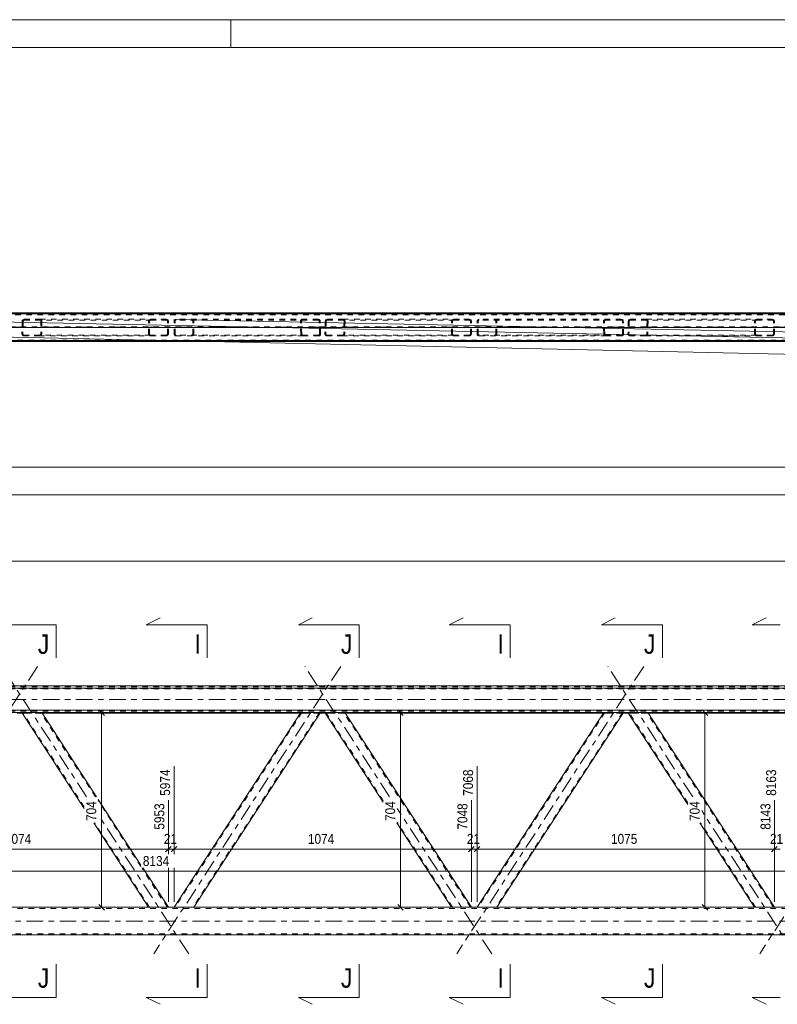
# Model space of a CAD drawing. Header units: millimetres. Extents: x 0 to 914, y 0 to 420.
# Tile 8 of 11: x 456 to 593, y 242 to 420. Entities that reach past the tile are written whole.
import ezdxf

# ---------------------------------------------------------------- set-up
doc = ezdxf.new("R2010")
doc.units = ezdxf.units.MM
for name, pattern in [('XKITLINE00', [0]), ('XKITLINE01', [4, 1, -1, 1, -1]), ('XKITLINE03', [6, 3, -1, 1, -1])]:
    doc.linetypes.add(name, pattern=pattern)
for name, color, linetype, lineweight in [('Arkusz rysunku', 3, 'Continuous', 0), ('Element', 2, 'Continuous', 0), ('Przekrój', 7, 'Continuous', 0), ('Wymiar', 4, 'Continuous', 0)]:
    doc.layers.add(name, color=color, linetype=linetype, lineweight=lineweight)
doc.styles.add('ARIAL', font='ARIAL.TTF')

msp = doc.modelspace()

# ---------------------------------------------------------------- linework, layer by layer
at = {"layer": 'Arkusz rysunku', "linetype": 'XKITLINE00', "lineweight": 0}
for p, q in [((914, 420), (0, 420)), ((494, 415), (494, 420)), ((909, 415), (5, 415))]:
    msp.add_line(p, q, dxfattribs=at)
at = {"layer": 'Element', "linetype": 'XKITLINE00', "lineweight": 0}
for p, q in [((152.03, 367.03), (690.63, 367.03)), ((213.7, 362.03), (690.63, 362.03)), ((213.7, 362.02), (690.63, 362.02)), ((690.63, 361.89), (213.7, 361.89)), ((213.7, 361.88), (690.63, 361.88)), ((152.03, 299.65), (690.63, 299.65)), ((152.03, 299.25), (690.63, 299.25)), ((152.03, 295.25), (690.63, 295.25)), ((670.15, 294.85), (168.12, 294.85)), ((456.34, 294.7), (455.39, 294.7)), ((456.27, 294.81), (456.29, 294.82)), ((467.53, 277.51), (456.27, 294.81)), ((456.29, 294.82), (456.37, 294.82)), ((456.37, 294.82), (456.48, 294.82)), ((456.48, 294.82), (456.62, 294.82)), ((456.62, 294.82), (459.48, 294.82)), ((459.48, 294.82), (459.62, 294.82)), ((459.62, 294.82), (459.74, 294.82)), ((459.74, 294.82), (459.82, 294.82)), ((459.82, 294.82), (459.84, 294.81)), ((469.74, 279.6), (459.84, 294.81)), ((506.55, 294.7), (459.92, 294.7)), ((506.63, 294.81), (483.75, 259.65)), ((510.21, 294.81), (487.33, 259.65)), ((506.63, 294.81), (506.66, 294.82)), ((506.66, 294.82), (506.74, 294.82)), ((506.74, 294.82), (506.85, 294.82)), ((506.85, 294.82), (506.99, 294.82)), ((506.99, 294.82), (509.85, 294.82)), ((509.85, 294.82), (509.99, 294.82)), ((509.99, 294.82), (510.11, 294.82)), ((510.11, 294.82), (510.18, 294.82)), ((511.08, 294.7), (510.13, 294.7)), ((510.18, 294.82), (510.21, 294.81)), ((511, 294.81), (511.03, 294.82)), ((521.53, 278.64), (511, 294.81)), ((511.03, 294.82), (511.1, 294.82)), ((511.1, 294.82), (511.22, 294.82)), ((511.22, 294.82), (511.35, 294.82)), ((511.35, 294.82), (514.22, 294.82)), ((514.22, 294.82), (514.35, 294.82)), ((514.35, 294.82), (514.47, 294.82)), ((514.47, 294.82), (514.55, 294.82)), ((514.55, 294.82), (514.58, 294.81)), ((537.46, 259.65), (514.58, 294.81)), ((561.29, 294.7), (514.66, 294.7)), ((561.36, 294.81), (538.48, 259.65)), ((564.94, 294.81), (542.06, 259.65)), ((561.36, 294.81), (561.39, 294.82)), ((561.39, 294.82), (561.47, 294.82)), ((561.47, 294.82), (561.59, 294.82)), ((561.59, 294.82), (561.73, 294.82)), ((561.73, 294.82), (564.59, 294.82)), ((564.59, 294.82), (564.73, 294.82)), ((564.73, 294.82), (564.84, 294.82)), ((564.84, 294.82), (564.92, 294.82)), ((565.82, 294.7), (564.87, 294.7)), ((564.92, 294.82), (564.94, 294.81)), ((565.74, 294.81), (565.77, 294.82)), ((576.53, 278.24), (565.74, 294.81)), ((565.77, 294.82), (565.84, 294.82)), ((565.84, 294.82), (565.96, 294.82)), ((565.96, 294.82), (566.09, 294.82)), ((566.09, 294.82), (568.96, 294.82)), ((568.96, 294.82), (569.09, 294.82)), ((569.09, 294.82), (569.21, 294.82)), ((569.21, 294.82), (569.29, 294.82)), ((569.29, 294.82), (569.32, 294.81)), ((592.2, 259.65), (569.32, 294.81)), ((616.03, 294.7), (569.39, 294.7)), ((477.76, 267.28), (470.05, 279.14)), ((479.14, 259.65), (469.24, 274.88)), ((533.88, 259.65), (523.98, 274.88)), ((588.62, 259.65), (578.71, 274.88)), ((482.72, 259.65), (478.1, 266.75)), ((646.77, 259.65), (277.03, 259.65)), ((277.09, 254.65), (654.46, 254.65))]:
    msp.add_line(p, q, dxfattribs=at)
at = {"layer": 'Element', "linetype": 'XKITLINE01', "lineweight": 0}
for p, q in [((152.03, 367.01), (690.63, 367.01)), ((690.63, 366.89), (152.03, 366.89)), ((690.63, 366.88), (152.03, 366.88)), ((185.07, 366.88), (654.46, 366.88)), ((185.07, 366.68), (654.46, 366.68)), ((456.31, 365.58), (456.27, 363.18)), ((456.34, 365.69), (456.31, 365.58)), ((456.42, 365.79), (456.34, 365.69)), ((456.54, 365.85), (456.42, 365.79)), ((456.49, 365.58), (456.44, 363.18)), ((456.49, 365.58), (456.51, 365.64)), ((456.51, 365.64), (456.55, 365.68)), ((456.68, 365.88), (456.54, 365.85)), ((456.55, 365.68), (456.61, 365.72)), ((456.61, 365.72), (456.68, 365.73)), ((456.68, 365.88), (459.54, 365.88)), ((456.68, 365.73), (479.5, 365.73)), ((456.68, 365.73), (459.54, 365.73)), ((459.54, 365.88), (482.36, 365.88)), ((459.68, 365.85), (459.54, 365.88)), ((459.54, 365.73), (459.61, 365.72)), ((459.61, 365.72), (459.66, 365.68)), ((459.66, 365.68), (459.7, 365.64)), ((459.71, 365.58), (459.67, 363.18)), ((459.79, 365.79), (459.68, 365.85)), ((459.7, 365.64), (459.71, 365.58)), ((459.87, 365.69), (459.79, 365.79)), ((459.89, 365.58), (459.84, 363.18)), ((459.89, 365.58), (459.87, 365.69)), ((479.14, 365.58), (479.17, 365.69)), ((479.14, 363.18), (479.14, 365.58)), ((479.17, 365.69), (479.25, 365.79)), ((479.25, 365.79), (479.36, 365.85)), ((479.34, 365.63), (479.32, 365.58)), ((479.32, 363.18), (479.32, 365.58)), ((479.37, 365.68), (479.34, 365.63)), ((479.36, 365.85), (479.5, 365.88)), ((479.43, 365.72), (479.37, 365.68)), ((479.5, 365.73), (479.43, 365.72)), ((482.36, 365.88), (479.5, 365.88)), ((479.5, 365.73), (482.36, 365.73)), ((482.36, 365.88), (482.5, 365.85)), ((482.43, 365.72), (482.36, 365.73)), ((482.49, 365.68), (482.43, 365.72)), ((482.53, 365.63), (482.49, 365.68)), ((482.5, 365.85), (482.62, 365.79)), ((482.54, 365.58), (482.53, 365.63)), ((482.54, 363.18), (482.54, 365.58)), ((482.62, 365.79), (482.7, 365.69)), ((482.7, 365.69), (482.72, 365.58)), ((482.72, 363.18), (482.72, 365.58)), ((483.75, 365.58), (483.78, 365.69)), ((483.75, 363.18), (483.75, 365.58)), ((483.78, 365.69), (483.85, 365.79)), ((483.85, 365.79), (483.97, 365.85)), ((483.94, 365.63), (483.93, 365.58)), ((483.93, 363.18), (483.93, 365.58)), ((483.98, 365.68), (483.94, 365.63)), ((483.97, 365.85), (484.11, 365.88)), ((484.04, 365.72), (483.98, 365.68)), ((484.11, 365.73), (484.04, 365.72)), ((509.79, 365.88), (484.11, 365.88)), ((509.8, 365.73), (484.11, 365.73)), ((486.97, 365.88), (487.11, 365.85)), ((487.04, 365.72), (486.97, 365.73)), ((487.1, 365.68), (487.04, 365.72)), ((487.14, 365.63), (487.1, 365.68)), ((487.11, 365.85), (487.22, 365.79)), ((487.15, 365.58), (487.14, 365.63)), ((487.15, 363.18), (487.15, 365.58)), ((487.22, 365.79), (487.3, 365.69)), ((487.3, 365.69), (487.33, 365.58)), ((487.33, 363.18), (487.33, 365.58)), ((506.6, 365.69), (506.58, 365.58)), ((506.63, 363.18), (506.58, 365.58)), ((506.68, 365.79), (506.6, 365.69)), ((506.79, 365.85), (506.68, 365.79)), ((506.76, 365.58), (506.77, 365.63)), ((506.81, 363.18), (506.76, 365.58)), ((506.77, 365.63), (506.81, 365.68)), ((506.93, 365.88), (506.79, 365.85)), ((506.81, 365.68), (506.86, 365.72)), ((506.86, 365.72), (506.93, 365.73)), ((509.93, 365.85), (509.79, 365.88)), ((509.8, 365.73), (509.87, 365.72)), ((509.87, 365.72), (509.92, 365.68)), ((509.92, 365.68), (509.96, 365.63)), ((510.05, 365.79), (509.93, 365.85)), ((509.96, 365.63), (509.98, 365.58)), ((510.03, 363.18), (509.98, 365.58)), ((510.13, 365.69), (510.05, 365.79)), ((510.16, 365.58), (510.13, 365.69)), ((510.21, 363.18), (510.16, 365.58)), ((511.05, 365.58), (511, 363.18)), ((511.08, 365.69), (511.05, 365.58)), ((511.16, 365.79), (511.08, 365.69)), ((511.28, 365.85), (511.16, 365.79)), ((511.23, 365.58), (511.18, 363.18)), ((511.23, 365.58), (511.24, 365.64)), ((511.24, 365.64), (511.28, 365.68)), ((511.42, 365.88), (511.28, 365.85)), ((511.28, 365.68), (511.34, 365.72)), ((511.34, 365.72), (511.41, 365.73)), ((511.41, 365.73), (534.24, 365.73)), ((511.41, 365.73), (514.28, 365.73)), ((511.42, 365.88), (514.28, 365.88)), ((514.28, 365.88), (537.1, 365.88)), ((514.41, 365.85), (514.28, 365.88)), ((514.28, 365.73), (514.34, 365.72)), ((514.34, 365.72), (514.4, 365.68)), ((514.4, 365.68), (514.44, 365.64)), ((514.45, 365.58), (514.4, 363.18)), ((514.53, 365.79), (514.41, 365.85)), ((514.44, 365.64), (514.45, 365.58)), ((514.61, 365.69), (514.53, 365.79)), ((514.63, 365.58), (514.58, 363.18)), ((514.63, 365.58), (514.61, 365.69)), ((533.88, 365.58), (533.91, 365.69)), ((533.88, 363.18), (533.88, 365.58)), ((533.91, 365.69), (533.98, 365.79)), ((533.98, 365.79), (534.1, 365.85)), ((534.07, 365.63), (534.06, 365.58)), ((534.06, 363.18), (534.06, 365.58)), ((534.11, 365.68), (534.07, 365.63)), ((534.1, 365.85), (534.24, 365.88)), ((534.17, 365.72), (534.11, 365.68)), ((534.24, 365.73), (534.17, 365.72)), ((537.1, 365.88), (534.24, 365.88)), ((534.24, 365.73), (537.1, 365.73)), ((537.1, 365.88), (537.24, 365.85)), ((537.17, 365.72), (537.1, 365.73)), ((537.23, 365.68), (537.17, 365.72)), ((537.27, 365.63), (537.23, 365.68)), ((537.24, 365.85), (537.35, 365.79)), ((537.28, 365.58), (537.27, 365.63)), ((537.28, 363.18), (537.28, 365.58)), ((537.35, 365.79), (537.43, 365.69)), ((537.43, 365.69), (537.46, 365.58)), ((537.46, 363.18), (537.46, 365.58)), ((538.48, 365.58), (538.51, 365.69)), ((538.48, 363.18), (538.48, 365.58)), ((538.51, 365.69), (538.59, 365.79)), ((538.59, 365.79), (538.71, 365.85)), ((538.68, 365.63), (538.66, 365.58)), ((538.66, 363.18), (538.66, 365.58)), ((538.72, 365.68), (538.68, 365.63)), ((538.71, 365.85), (538.84, 365.88)), ((538.77, 365.72), (538.72, 365.68)), ((538.84, 365.73), (538.77, 365.72)), ((564.53, 365.88), (538.84, 365.88)), ((564.53, 365.73), (538.84, 365.73)), ((541.71, 365.88), (541.84, 365.85)), ((541.77, 365.72), (541.71, 365.73)), ((541.83, 365.68), (541.77, 365.72)), ((541.87, 365.63), (541.83, 365.68)), ((541.84, 365.85), (541.96, 365.79)), ((541.89, 365.58), (541.87, 365.63)), ((541.89, 363.18), (541.89, 365.58)), ((541.96, 365.79), (542.04, 365.69)), ((542.04, 365.69), (542.06, 365.58)), ((542.06, 363.18), (542.06, 365.58)), ((561.34, 365.69), (561.32, 365.58)), ((561.36, 363.18), (561.32, 365.58)), ((561.42, 365.79), (561.34, 365.69)), ((561.53, 365.85), (561.42, 365.79)), ((561.49, 365.58), (561.51, 365.63)), ((561.54, 363.18), (561.49, 365.58)), ((561.51, 365.63), (561.55, 365.68)), ((561.67, 365.88), (561.53, 365.85)), ((561.55, 365.68), (561.6, 365.72)), ((561.6, 365.72), (561.67, 365.73)), ((564.67, 365.85), (564.53, 365.88)), ((564.53, 365.73), (564.6, 365.72)), ((564.6, 365.72), (564.66, 365.68)), ((564.66, 365.68), (564.7, 365.63)), ((564.79, 365.79), (564.67, 365.85)), ((564.7, 365.63), (564.72, 365.58)), ((564.77, 363.18), (564.72, 365.58)), ((564.87, 365.69), (564.79, 365.79)), ((564.9, 365.58), (564.87, 365.69)), ((564.94, 363.18), (564.9, 365.58)), ((565.79, 365.58), (565.74, 363.18)), ((565.82, 365.69), (565.79, 365.58)), ((565.9, 365.79), (565.82, 365.69)), ((566.02, 365.85), (565.9, 365.79)), ((565.97, 365.58), (565.92, 363.18)), ((565.97, 365.58), (565.98, 365.64)), ((565.98, 365.64), (566.02, 365.68)), ((566.15, 365.88), (566.02, 365.85)), ((566.02, 365.68), (566.08, 365.72)), ((566.08, 365.72), (566.15, 365.73)), ((566.15, 365.88), (569.02, 365.88)), ((566.15, 365.73), (588.98, 365.73)), ((566.15, 365.73), (569.01, 365.73)), ((569.01, 365.73), (569.08, 365.72)), ((569.02, 365.88), (591.84, 365.88)), ((569.15, 365.85), (569.02, 365.88)), ((569.08, 365.72), (569.14, 365.68)), ((569.14, 365.68), (569.18, 365.64)), ((569.19, 365.58), (569.14, 363.18)), ((569.27, 365.79), (569.15, 365.85)), ((569.18, 365.64), (569.19, 365.58)), ((569.34, 365.69), (569.27, 365.79)), ((569.37, 365.58), (569.32, 363.18)), ((569.37, 365.58), (569.34, 365.69)), ((588.62, 365.58), (588.65, 365.69)), ((588.62, 363.18), (588.62, 365.58)), ((588.65, 365.69), (588.72, 365.79)), ((588.72, 365.79), (588.84, 365.85)), ((588.81, 365.63), (588.8, 365.58)), ((588.8, 363.18), (588.8, 365.58)), ((588.85, 365.68), (588.81, 365.63)), ((588.84, 365.85), (588.98, 365.88)), ((588.91, 365.72), (588.85, 365.68)), ((588.98, 365.73), (588.91, 365.72)), ((591.84, 365.88), (588.98, 365.88)), ((588.98, 365.73), (591.84, 365.73)), ((591.84, 365.88), (591.98, 365.85)), ((591.91, 365.72), (591.84, 365.73)), ((591.97, 365.68), (591.91, 365.72)), ((592.01, 365.63), (591.97, 365.68)), ((591.98, 365.85), (592.09, 365.79)), ((592.02, 365.58), (592.01, 365.63)), ((592.02, 363.18), (592.02, 365.58)), ((592.09, 365.79), (592.17, 365.69)), ((592.17, 365.69), (592.2, 365.58)), ((592.2, 363.18), (592.2, 365.58)), ((152.03, 364.53), (690.63, 364.53)), ((152.03, 364.37), (690.63, 364.37)), ((456.27, 363.18), (456.29, 363.06)), ((456.29, 363.06), (456.37, 362.97)), ((456.37, 362.97), (456.48, 362.9)), ((456.46, 363.12), (456.44, 363.18)), ((456.49, 363.07), (456.46, 363.12)), ((456.48, 362.9), (456.62, 362.88)), ((456.55, 363.04), (456.49, 363.07)), ((456.62, 363.03), (456.55, 363.04)), ((479.5, 363.03), (456.62, 363.03)), ((456.62, 363.03), (459.48, 363.03)), ((459.48, 362.88), (456.62, 362.88)), ((459.55, 363.04), (459.48, 363.03)), ((459.48, 362.88), (459.62, 362.9)), ((482.36, 362.88), (459.48, 362.88)), ((459.61, 363.07), (459.55, 363.04)), ((459.65, 363.12), (459.61, 363.07)), ((459.62, 362.9), (459.74, 362.97)), ((459.67, 363.18), (459.65, 363.12)), ((459.74, 362.97), (459.82, 363.06)), ((459.82, 363.06), (459.84, 363.18)), ((479.17, 363.06), (479.14, 363.18)), ((479.25, 362.97), (479.17, 363.06)), ((479.36, 362.9), (479.25, 362.97)), ((479.32, 363.18), (479.34, 363.12)), ((479.34, 363.12), (479.37, 363.07)), ((479.5, 362.88), (479.36, 362.9)), ((479.37, 363.07), (479.43, 363.04)), ((479.43, 363.04), (479.5, 363.03)), ((482.36, 363.03), (479.5, 363.03)), ((479.5, 362.88), (482.36, 362.88)), ((482.36, 363.03), (482.43, 363.04)), ((482.5, 362.9), (482.36, 362.88)), ((482.43, 363.04), (482.49, 363.07)), ((482.49, 363.07), (482.53, 363.12)), ((482.62, 362.97), (482.5, 362.9)), ((482.53, 363.12), (482.54, 363.18)), ((482.7, 363.06), (482.62, 362.97)), ((482.72, 363.18), (482.7, 363.06)), ((483.78, 363.06), (483.75, 363.18)), ((483.85, 362.97), (483.78, 363.06)), ((483.97, 362.9), (483.85, 362.97)), ((483.93, 363.18), (483.94, 363.12)), ((483.94, 363.12), (483.98, 363.07)), ((484.11, 362.88), (483.97, 362.9)), ((483.98, 363.07), (484.04, 363.04)), ((484.04, 363.04), (484.11, 363.03)), ((509.85, 363.03), (484.11, 363.03)), ((484.11, 362.88), (506.99, 362.88)), ((486.97, 363.03), (487.04, 363.04)), ((487.11, 362.9), (486.97, 362.88)), ((487.04, 363.04), (487.1, 363.07)), ((487.1, 363.07), (487.14, 363.12)), ((487.22, 362.97), (487.11, 362.9)), ((487.14, 363.12), (487.15, 363.18)), ((487.3, 363.06), (487.22, 362.97)), ((487.33, 363.18), (487.3, 363.06)), ((506.63, 363.18), (506.66, 363.06)), ((506.66, 363.06), (506.74, 362.97)), ((506.74, 362.97), (506.85, 362.9)), ((506.82, 363.12), (506.81, 363.18)), ((506.86, 363.07), (506.82, 363.12)), ((506.85, 362.9), (506.99, 362.88)), ((506.92, 363.04), (506.86, 363.07)), ((506.99, 363.03), (506.92, 363.04)), ((506.99, 362.88), (509.85, 362.88)), ((509.92, 363.04), (509.85, 363.03)), ((509.85, 362.88), (509.99, 362.9)), ((509.98, 363.07), (509.92, 363.04)), ((510.01, 363.12), (509.98, 363.07)), ((509.99, 362.9), (510.11, 362.97)), ((510.03, 363.18), (510.01, 363.12)), ((510.11, 362.97), (510.18, 363.06)), ((510.18, 363.06), (510.21, 363.18)), ((511, 363.18), (511.03, 363.06)), ((511.03, 363.06), (511.1, 362.97)), ((511.1, 362.97), (511.22, 362.9)), ((511.19, 363.12), (511.18, 363.18)), ((511.23, 363.07), (511.19, 363.12)), ((511.22, 362.9), (511.35, 362.88)), ((511.29, 363.04), (511.23, 363.07)), ((511.36, 363.03), (511.29, 363.04)), ((514.22, 362.88), (511.35, 362.88)), ((534.24, 363.03), (511.36, 363.03)), ((511.36, 363.03), (514.22, 363.03)), ((514.29, 363.04), (514.22, 363.03)), ((514.22, 362.88), (514.35, 362.9)), ((537.1, 362.88), (514.22, 362.88)), ((514.35, 363.07), (514.29, 363.04)), ((514.39, 363.12), (514.35, 363.07)), ((514.35, 362.9), (514.47, 362.97)), ((514.4, 363.18), (514.39, 363.12)), ((514.47, 362.97), (514.55, 363.06)), ((514.55, 363.06), (514.58, 363.18)), ((533.91, 363.06), (533.88, 363.18)), ((533.98, 362.97), (533.91, 363.06)), ((534.1, 362.9), (533.98, 362.97)), ((534.06, 363.18), (534.07, 363.12)), ((534.07, 363.12), (534.11, 363.07)), ((534.24, 362.88), (534.1, 362.9)), ((534.11, 363.07), (534.17, 363.04)), ((534.17, 363.04), (534.24, 363.03)), ((537.1, 363.03), (534.24, 363.03)), ((534.24, 362.88), (537.1, 362.88)), ((537.1, 363.03), (537.17, 363.04)), ((537.24, 362.9), (537.1, 362.88)), ((537.17, 363.04), (537.23, 363.07)), ((537.23, 363.07), (537.27, 363.12)), ((537.35, 362.97), (537.24, 362.9)), ((537.27, 363.12), (537.28, 363.18)), ((537.43, 363.06), (537.35, 362.97)), ((537.46, 363.18), (537.43, 363.06)), ((538.51, 363.06), (538.48, 363.18)), ((538.59, 362.97), (538.51, 363.06)), ((538.71, 362.9), (538.59, 362.97)), ((538.66, 363.18), (538.68, 363.12)), ((538.68, 363.12), (538.72, 363.07)), ((538.84, 362.88), (538.71, 362.9)), ((538.72, 363.07), (538.77, 363.04)), ((538.77, 363.04), (538.84, 363.03)), ((564.59, 363.03), (538.84, 363.03)), ((538.84, 362.88), (561.73, 362.88)), ((541.71, 363.03), (541.77, 363.04)), ((541.84, 362.9), (541.71, 362.88)), ((541.77, 363.04), (541.83, 363.07)), ((541.83, 363.07), (541.87, 363.12)), ((541.96, 362.97), (541.84, 362.9)), ((541.87, 363.12), (541.89, 363.18)), ((542.04, 363.06), (541.96, 362.97)), ((542.06, 363.18), (542.04, 363.06)), ((561.36, 363.18), (561.39, 363.06)), ((561.39, 363.06), (561.47, 362.97)), ((561.47, 362.97), (561.59, 362.9)), ((561.56, 363.12), (561.54, 363.18)), ((561.6, 363.07), (561.56, 363.12)), ((561.59, 362.9), (561.73, 362.88)), ((561.66, 363.04), (561.6, 363.07)), ((561.73, 363.03), (561.66, 363.04)), ((561.73, 362.88), (564.59, 362.88)), ((564.66, 363.04), (564.59, 363.03)), ((564.59, 362.88), (564.73, 362.9)), ((564.72, 363.07), (564.66, 363.04)), ((564.75, 363.12), (564.72, 363.07)), ((564.73, 362.9), (564.84, 362.97)), ((564.77, 363.18), (564.75, 363.12)), ((564.84, 362.97), (564.92, 363.06)), ((564.92, 363.06), (564.94, 363.18)), ((565.74, 363.18), (565.77, 363.06)), ((565.77, 363.06), (565.84, 362.97)), ((565.84, 362.97), (565.96, 362.9)), ((565.93, 363.12), (565.92, 363.18)), ((565.97, 363.07), (565.93, 363.12)), ((565.96, 362.9), (566.09, 362.88)), ((566.03, 363.04), (565.97, 363.07)), ((566.09, 363.03), (566.03, 363.04)), ((588.98, 363.03), (566.09, 363.03)), ((566.09, 363.03), (568.96, 363.03)), ((568.96, 362.88), (566.09, 362.88)), ((569.03, 363.04), (568.96, 363.03)), ((568.96, 362.88), (569.09, 362.9)), ((591.84, 362.88), (568.96, 362.88)), ((569.09, 363.07), (569.03, 363.04)), ((569.13, 363.12), (569.09, 363.07)), ((569.09, 362.9), (569.21, 362.97)), ((569.14, 363.18), (569.13, 363.12)), ((569.21, 362.97), (569.29, 363.06)), ((569.29, 363.06), (569.32, 363.18)), ((588.65, 363.06), (588.62, 363.18)), ((588.72, 362.97), (588.65, 363.06)), ((588.84, 362.9), (588.72, 362.97)), ((588.8, 363.18), (588.81, 363.12)), ((588.81, 363.12), (588.85, 363.07)), ((588.98, 362.88), (588.84, 362.9)), ((588.85, 363.07), (588.91, 363.04)), ((588.91, 363.04), (588.98, 363.03)), ((591.84, 363.03), (588.98, 363.03)), ((588.98, 362.88), (591.84, 362.88)), ((591.84, 363.03), (591.91, 363.04)), ((591.98, 362.9), (591.84, 362.88)), ((591.91, 363.04), (591.97, 363.07)), ((591.97, 363.07), (592.01, 363.12)), ((592.09, 362.97), (591.98, 362.9)), ((592.01, 363.12), (592.02, 363.18)), ((592.17, 363.06), (592.09, 362.97)), ((592.2, 363.18), (592.17, 363.06)), ((654.46, 362.08), (213.7, 362.08)), ((654.46, 361.88), (213.7, 361.88)), ((152.03, 299.5), (690.63, 299.5)), ((690.63, 299.15), (152.03, 299.15)), ((152.03, 299.1), (690.63, 299.1)), ((152.03, 295.2), (690.63, 295.2)), ((152.03, 295.1), (690.63, 295.1)), ((456.27, 294.81), (456.31, 294.74)), ((456.34, 294.74), (456.31, 294.74)), ((456.42, 294.73), (456.34, 294.74)), ((459.92, 294.7), (456.34, 294.7)), ((456.54, 294.73), (456.42, 294.73)), ((456.44, 294.81), (456.46, 294.82)), ((456.49, 294.74), (456.44, 294.81)), ((456.46, 294.82), (456.48, 294.82)), ((456.48, 294.82), (456.49, 294.82)), ((456.55, 294.82), (456.49, 294.82)), ((467.53, 277.78), (456.49, 294.74)), ((456.49, 294.74), (456.51, 294.74)), ((456.51, 294.74), (456.54, 294.74)), ((456.54, 294.74), (456.55, 294.74)), ((456.68, 294.73), (456.54, 294.73)), ((456.62, 294.82), (456.55, 294.82)), ((456.55, 294.74), (456.61, 294.73)), ((456.61, 294.73), (456.68, 294.73)), ((456.62, 294.82), (459.48, 294.82)), ((456.68, 294.73), (459.54, 294.73)), ((456.68, 294.73), (459.54, 294.73)), ((459.55, 294.82), (459.48, 294.82)), ((459.54, 294.73), (459.61, 294.73)), ((459.54, 294.73), (459.68, 294.73)), ((459.61, 294.82), (459.55, 294.82)), ((459.61, 294.82), (459.62, 294.82)), ((459.61, 294.73), (459.66, 294.74)), ((459.62, 294.82), (459.65, 294.82)), ((459.65, 294.82), (459.67, 294.81)), ((459.66, 294.74), (459.67, 294.74)), ((459.71, 294.74), (459.67, 294.81)), ((459.67, 294.74), (459.7, 294.74)), ((459.68, 294.73), (459.72, 294.73)), ((459.7, 294.74), (459.71, 294.74)), ((469.56, 279.6), (459.71, 294.74)), ((459.72, 294.73), (459.79, 294.73)), ((459.87, 294.74), (459.79, 294.73)), ((459.84, 294.81), (459.89, 294.74)), ((459.89, 294.74), (459.87, 294.74)), ((506.81, 294.81), (483.93, 259.65)), ((510.03, 294.81), (487.15, 259.65)), ((510.13, 294.7), (506.55, 294.7)), ((506.6, 294.74), (506.58, 294.74)), ((506.68, 294.73), (506.6, 294.74)), ((506.79, 294.73), (506.68, 294.73)), ((506.76, 294.74), (506.77, 294.74)), ((506.77, 294.74), (506.8, 294.74)), ((506.93, 294.73), (506.79, 294.73)), ((506.8, 294.74), (506.81, 294.74)), ((506.81, 294.81), (506.82, 294.82)), ((506.81, 294.74), (506.86, 294.73)), ((506.82, 294.82), (506.85, 294.82)), ((506.85, 294.82), (506.86, 294.82)), ((506.92, 294.82), (506.86, 294.82)), ((506.86, 294.73), (506.93, 294.73)), ((506.99, 294.82), (506.92, 294.82)), ((506.93, 294.73), (509.8, 294.73)), ((506.93, 294.73), (509.79, 294.73)), ((506.99, 294.82), (509.85, 294.82)), ((509.79, 294.73), (509.93, 294.73)), ((509.8, 294.73), (509.87, 294.73)), ((509.92, 294.82), (509.85, 294.82)), ((509.87, 294.73), (509.92, 294.74)), ((509.98, 294.82), (509.92, 294.82)), ((509.92, 294.74), (509.93, 294.74)), ((509.93, 294.74), (509.96, 294.74)), ((509.93, 294.73), (509.97, 294.73)), ((509.96, 294.74), (509.98, 294.74)), ((509.97, 294.73), (510.05, 294.73)), ((509.98, 294.82), (509.99, 294.82)), ((509.99, 294.82), (510.01, 294.82)), ((510.01, 294.82), (510.03, 294.81)), ((510.13, 294.74), (510.05, 294.73)), ((510.16, 294.74), (510.13, 294.74)), ((511, 294.81), (511.05, 294.74)), ((511.08, 294.74), (511.05, 294.74)), ((511.16, 294.73), (511.08, 294.74)), ((514.66, 294.7), (511.08, 294.7)), ((511.28, 294.73), (511.16, 294.73)), ((511.18, 294.81), (511.19, 294.82)), ((511.23, 294.74), (511.18, 294.81)), ((511.19, 294.82), (511.22, 294.82)), ((511.22, 294.82), (511.23, 294.82)), ((511.29, 294.82), (511.23, 294.82)), ((521.53, 278.91), (511.23, 294.74)), ((511.23, 294.74), (511.24, 294.74)), ((511.24, 294.74), (511.27, 294.74)), ((511.27, 294.74), (511.28, 294.74)), ((511.28, 294.74), (511.34, 294.73)), ((511.42, 294.73), (511.28, 294.73)), ((511.36, 294.82), (511.29, 294.82)), ((511.34, 294.73), (511.41, 294.73)), ((511.36, 294.82), (514.22, 294.82)), ((511.41, 294.73), (514.28, 294.73)), ((511.42, 294.73), (514.28, 294.73)), ((514.29, 294.82), (514.22, 294.82)), ((514.28, 294.73), (514.34, 294.73)), ((514.28, 294.73), (514.41, 294.73)), ((514.35, 294.82), (514.29, 294.82)), ((514.34, 294.73), (514.4, 294.74)), ((514.35, 294.82), (514.36, 294.82)), ((514.36, 294.82), (514.39, 294.82)), ((514.39, 294.82), (514.4, 294.81)), ((514.45, 294.74), (514.4, 294.81)), ((514.4, 294.74), (514.41, 294.74)), ((514.41, 294.74), (514.44, 294.74)), ((514.41, 294.73), (514.46, 294.73)), ((514.44, 294.74), (514.45, 294.74)), ((537.28, 259.65), (514.45, 294.74)), ((514.46, 294.73), (514.53, 294.73)), ((514.61, 294.74), (514.53, 294.73)), ((514.58, 294.81), (514.63, 294.74)), ((514.63, 294.74), (514.61, 294.74)), ((561.54, 294.81), (538.66, 259.65)), ((564.77, 294.81), (541.89, 259.65)), ((564.87, 294.7), (561.29, 294.7)), ((561.34, 294.74), (561.32, 294.74)), ((561.42, 294.73), (561.34, 294.74)), ((561.53, 294.73), (561.42, 294.73)), ((561.49, 294.74), (561.51, 294.74)), ((561.51, 294.74), (561.53, 294.74)), ((561.53, 294.74), (561.55, 294.74)), ((561.67, 294.73), (561.53, 294.73)), ((561.54, 294.81), (561.56, 294.82)), ((561.55, 294.74), (561.6, 294.73)), ((561.56, 294.82), (561.59, 294.82)), ((561.59, 294.82), (561.6, 294.82)), ((561.66, 294.82), (561.6, 294.82)), ((561.6, 294.73), (561.67, 294.73)), ((561.73, 294.82), (561.66, 294.82)), ((561.67, 294.73), (564.53, 294.73)), ((561.67, 294.73), (564.53, 294.73)), ((561.73, 294.82), (564.59, 294.82)), ((564.53, 294.73), (564.6, 294.73)), ((564.53, 294.73), (564.67, 294.73)), ((564.66, 294.82), (564.59, 294.82)), ((564.6, 294.73), (564.66, 294.74)), ((564.72, 294.82), (564.66, 294.82)), ((564.66, 294.74), (564.67, 294.74)), ((564.67, 294.74), (564.7, 294.74)), ((564.67, 294.73), (564.71, 294.73)), ((564.7, 294.74), (564.72, 294.74)), ((564.71, 294.73), (564.79, 294.73)), ((564.72, 294.82), (564.73, 294.82)), ((564.73, 294.82), (564.75, 294.82)), ((564.75, 294.82), (564.77, 294.81)), ((564.87, 294.74), (564.79, 294.73)), ((564.9, 294.74), (564.87, 294.74)), ((565.74, 294.81), (565.79, 294.74)), ((565.82, 294.74), (565.79, 294.74)), ((565.9, 294.73), (565.82, 294.74)), ((569.39, 294.7), (565.82, 294.7)), ((566.02, 294.73), (565.9, 294.73)), ((565.92, 294.81), (565.93, 294.82)), ((565.97, 294.74), (565.92, 294.81)), ((565.93, 294.82), (565.96, 294.82)), ((565.96, 294.82), (565.97, 294.82)), ((566.03, 294.82), (565.97, 294.82)), ((576.53, 278.51), (565.97, 294.74)), ((565.97, 294.74), (565.98, 294.74)), ((565.98, 294.74), (566.01, 294.74)), ((566.01, 294.74), (566.02, 294.74)), ((566.02, 294.74), (566.08, 294.73)), ((566.15, 294.73), (566.02, 294.73)), ((566.09, 294.82), (566.03, 294.82)), ((566.08, 294.73), (566.15, 294.73)), ((566.09, 294.82), (568.96, 294.82)), ((566.15, 294.73), (569.01, 294.73)), ((566.15, 294.73), (569.02, 294.73)), ((569.03, 294.82), (568.96, 294.82)), ((569.01, 294.73), (569.08, 294.73)), ((569.02, 294.73), (569.15, 294.73)), ((569.09, 294.82), (569.03, 294.82)), ((569.08, 294.73), (569.14, 294.74)), ((569.09, 294.82), (569.1, 294.82)), ((569.1, 294.82), (569.13, 294.82)), ((569.13, 294.82), (569.14, 294.81)), ((569.19, 294.74), (569.14, 294.81)), ((569.14, 294.74), (569.15, 294.74)), ((569.15, 294.74), (569.18, 294.74)), ((569.15, 294.73), (569.19, 294.73)), ((569.18, 294.74), (569.19, 294.74)), ((579.04, 279.6), (569.19, 294.74)), ((569.19, 294.73), (569.27, 294.73)), ((569.34, 294.74), (569.27, 294.73)), ((569.32, 294.81), (569.37, 294.74)), ((569.37, 294.74), (569.34, 294.74)), ((579.05, 279.59), (579.04, 279.6)), ((592.02, 259.65), (579.05, 279.59)), ((477.76, 267), (470.05, 278.86)), ((479.32, 259.65), (469.42, 274.88)), ((534.06, 259.65), (524.05, 275.04)), ((588.8, 259.65), (578.89, 274.88)), ((482.54, 259.65), (477.92, 266.75)), ((654.46, 259.45), (277.09, 259.45)), ((482.72, 259.65), (479.14, 259.65)), ((487.33, 259.65), (483.75, 259.65)), ((537.46, 259.65), (533.88, 259.65)), ((542.06, 259.65), (538.48, 259.65)), ((592.2, 259.65), (588.62, 259.65)), ((277.09, 254.85), (654.46, 254.85))]:
    msp.add_line(p, q, dxfattribs=at)
at = {"layer": 'Element', "linetype": 'XKITLINE03', "lineweight": 0}
for p, q in [((142.03, 364.45), (700.63, 364.45)), ((175.07, 364.38), (664.46, 364.38)), ((459.11, 364.38), (425.35, 364.38)), ((486.39, 364.38), (452.63, 364.38)), ((513.85, 364.38), (480.08, 364.38)), ((541.12, 364.38), (507.36, 364.38)), ((568.58, 364.38), (534.82, 364.38)), ((595.86, 364.38), (562.1, 364.38)), ((623.32, 364.38), (589.56, 364.38)), ((459.11, 303.16), (425.35, 251.27)), ((467.95, 279.6), (452.63, 303.16)), ((513.85, 303.16), (480.08, 251.27)), ((522.69, 279.6), (507.36, 303.16)), ((568.58, 303.16), (534.82, 251.27)), ((577.43, 279.6), (562.1, 303.16)), ((623.32, 303.16), (589.56, 251.27)), ((142.03, 297.18), (700.63, 297.18)), ((541.12, 251.27), (524.05, 277.52)), ((486.39, 251.27), (470.05, 276.39)), ((595.86, 251.27), (579.05, 277.12)), ((277.09, 257.15), (664.46, 257.15))]:
    msp.add_line(p, q, dxfattribs=at)
at = {"layer": 'Przekrój', "linetype": 'XKITLINE00', "lineweight": 0}
for p, q in [((478.72, 310.69), (481.22, 311.94)), ((506.21, 310.69), (508.71, 311.94)), ((533.46, 310.69), (535.96, 311.94)), ((560.95, 310.69), (563.45, 311.94)), ((588.2, 310.69), (590.7, 311.94)), ((456.48, 310.69), (451.48, 310.69)), ((462.48, 310.69), (456.48, 310.69)), ((462.48, 310.69), (462.48, 304.69)), ((483.72, 310.69), (478.72, 310.69)), ((489.72, 310.69), (483.72, 310.69)), ((489.72, 310.69), (489.72, 304.69)), ((511.21, 310.69), (506.21, 310.69)), ((517.21, 310.69), (511.21, 310.69)), ((517.21, 310.69), (517.21, 304.69)), ((538.46, 310.69), (533.46, 310.69)), ((544.46, 310.69), (538.46, 310.69)), ((544.46, 310.69), (544.46, 304.69)), ((565.95, 310.69), (560.95, 310.69)), ((571.95, 310.69), (565.95, 310.69)), ((571.95, 310.69), (571.95, 304.69)), ((593.2, 310.69), (588.2, 310.69)), ((462.48, 243.37), (462.48, 249.37)), ((489.72, 243.37), (489.72, 249.37)), ((517.21, 243.37), (517.21, 249.37)), ((544.46, 243.37), (544.46, 249.37)), ((571.95, 243.37), (571.95, 249.37)), ((456.48, 243.37), (451.48, 243.37)), ((462.48, 243.37), (456.48, 243.37)), ((478.72, 243.37), (481.22, 242.12)), ((483.72, 243.37), (478.72, 243.37)), ((489.72, 243.37), (483.72, 243.37)), ((506.21, 243.37), (508.71, 242.12)), ((511.21, 243.37), (506.21, 243.37)), ((517.21, 243.37), (511.21, 243.37)), ((533.46, 243.37), (535.96, 242.12)), ((538.46, 243.37), (533.46, 243.37)), ((544.46, 243.37), (538.46, 243.37)), ((560.95, 243.37), (563.45, 242.12)), ((565.95, 243.37), (560.95, 243.37)), ((571.95, 243.37), (565.95, 243.37)), ((588.2, 243.37), (590.7, 242.12)), ((593.2, 243.37), (588.2, 243.37))]:
    msp.add_line(p, q, dxfattribs=at)
at = {"layer": 'Wymiar', "linetype": 'XKITLINE00', "lineweight": 0}
for p, q in [((689.63, 366.88), (212.44, 366.88)), ((311.86, 365.86), (662.53, 358.04)), ((428.99, 365.86), (662.53, 361.09)), ((483.72, 365.86), (704.13, 361.36)), ((151.63, 339.15), (690.63, 339.15)), ((185.07, 334.15), (654.46, 334.15)), ((152.03, 322.15), (683.73, 322.15)), ((470.14, 295.33), (471.16, 294.31)), ((524.14, 295.33), (525.16, 294.31)), ((579.14, 295.33), (580.16, 294.31)), ((452.9, 294.82), (472.09, 294.82)), ((470.65, 259.65), (470.65, 294.82)), ((507.63, 294.82), (526.09, 294.82)), ((524.65, 259.65), (524.65, 294.82)), ((562.37, 294.82), (581.09, 294.82)), ((579.65, 259.65), (579.65, 294.82)), ((483.75, 269.27), (483.75, 285.14)), ((483.75, 273.27), (483.75, 285.14)), ((538.48, 260.65), (538.48, 285.14)), ((538.48, 273.27), (538.48, 285.14)), ((482.72, 273.27), (482.72, 279.02)), ((482.72, 269.27), (482.72, 279.02)), ((537.46, 273.27), (537.46, 279.02)), ((537.46, 260.65), (537.46, 279.02)), ((592.2, 273.27), (592.2, 279.02)), ((592.2, 260.65), (592.2, 279.02)), ((483.23, 270.66), (482.21, 269.65)), ((483.23, 270.66), (482.21, 269.65)), ((482.72, 269.27), (482.72, 270.75)), ((484.26, 270.66), (483.24, 269.65)), ((484.26, 270.66), (483.24, 269.65)), ((483.75, 269.27), (483.75, 270.75)), ((537.97, 270.66), (536.95, 269.65)), ((537.97, 270.66), (536.95, 269.65)), ((537.46, 260.65), (537.46, 270.75)), ((538.99, 270.66), (537.98, 269.65)), ((538.99, 270.66), (537.98, 269.65)), ((538.48, 260.65), (538.48, 270.75)), ((592.71, 270.66), (591.69, 269.65)), ((592.71, 270.66), (591.69, 269.65)), ((592.2, 260.65), (592.2, 270.75)), ((429.01, 270.15), (482.72, 270.15)), ((482.72, 270.15), (483.75, 270.15)), ((483.75, 270.15), (537.46, 270.15)), ((537.46, 270.15), (538.48, 270.15)), ((538.48, 270.15), (592.2, 270.15)), ((592.2, 270.15), (593.22, 270.15)), ((277.45, 266.15), (684.13, 266.15)), ((482.72, 260.65), (482.72, 266.75)), ((482.72, 260.65), (482.72, 266.75)), ((483.75, 260.65), (483.75, 266.75)), ((483.75, 260.65), (483.75, 266.75)), ((470.14, 260.16), (471.16, 259.15)), ((524.14, 260.16), (525.16, 259.15)), ((579.14, 260.16), (580.16, 259.15)), ((460.84, 259.65), (472.09, 259.65)), ((515.58, 259.65), (526.09, 259.65)), ((570.31, 259.65), (581.09, 259.65))]:
    msp.add_line(p, q, dxfattribs=at)

# ---------------------------------------------------------------- texts
at = {"layer": 'Przekrój', "style": 'ARIAL', "width": 0.85}
for s, p in [('J', (459.14, 305.44)), ('I', (487.43, 305.44)), ('J', (513.88, 305.44)), ('I', (542.16, 305.44)), ('J', (568.62, 305.44)), ('J', (459.14, 245.12)), ('I', (487.43, 245.12)), ('J', (513.88, 245.12)), ('I', (542.16, 245.12)), ('J', (568.62, 245.12))]:
    msp.add_text(s, height=3.5, dxfattribs=at).set_placement(p)
at = {"layer": 'Wymiar', "style": 'ARIAL', "width": 0.85}
for s, p in [('5974', (483.03, 279.79)), ('7068', (537.76, 279.79)), ('8163', (592.5, 279.79)), ('704', (469.69, 275.24)), ('5953', (482, 273.67)), ('704', (523.69, 275.24)), ('7048', (536.74, 273.67)), ('704', (578.69, 275.24)), ('8143', (591.48, 273.67))]:
    msp.add_text(s, height=1.8, rotation=90.0002, dxfattribs=at).set_placement(p)
for s, p in [('1074', (453.2, 271.11)), ('21', (481.9, 271.11)), ('1074', (507.93, 271.11)), ('21', (536.64, 271.11)), ('1075', (562.67, 271.11)), ('21', (591.38, 271.11)), ('8134', (478.12, 267.11))]:
    msp.add_text(s, height=1.8, dxfattribs=at).set_placement(p)

doc.saveas('drawing.dxf')
